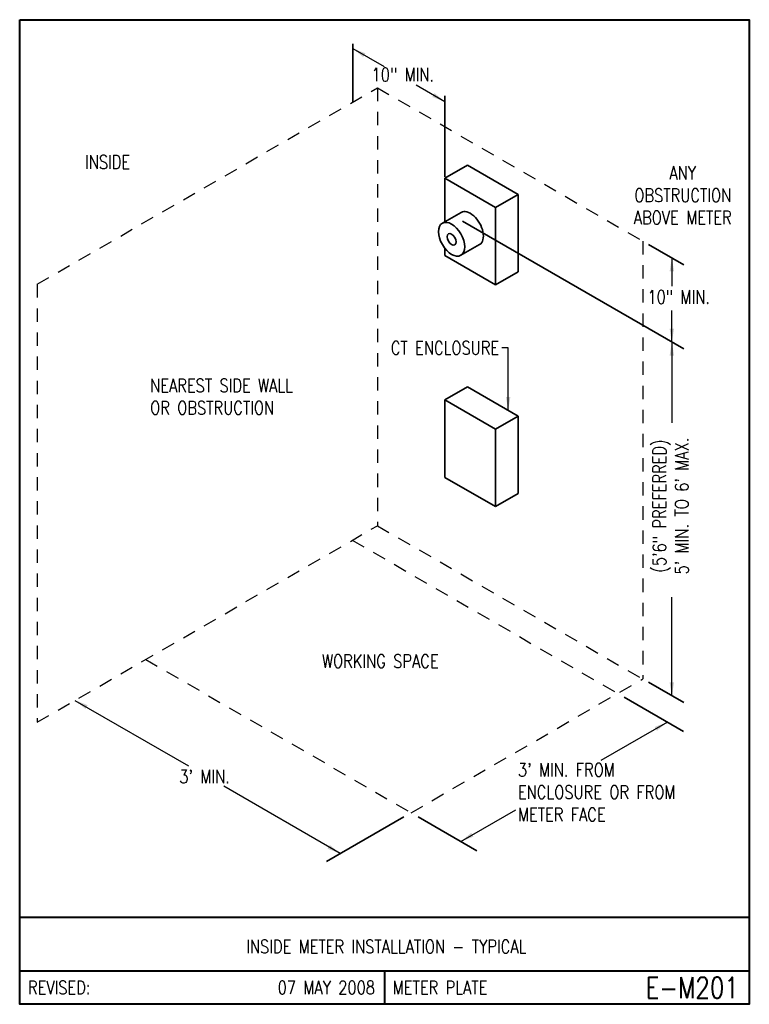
# Model space of a CAD drawing. Header units: inches. Extents: x 0 to 6.81, y 0 to 9.19.
import ezdxf
from ezdxf.enums import TextEntityAlignment as Align

# ---------------------------------------------------------------- set-up
doc = ezdxf.new("R2010")
doc.units = ezdxf.units.IN
doc.header["$LTSCALE"] = 0.5
doc.header["$MEASUREMENT"] = 0
doc.linetypes.add('HIDDEN', pattern=[0.375, 0.25, -0.125])
for name, color, linetype, lineweight in [('E-DETL-1LINE', 4, 'Continuous', 35), ('E-DETL-TEXT', 3, 'Continuous', 35), ('E-DETL-TTLB', 2, 'Continuous', 40), ('E-DETL-TTLB-TEXT', 5, 'Continuous', 50)]:
    doc.layers.add(name, color=color, linetype=linetype, lineweight=lineweight)
doc.layers.add('E-DETL-FINE', color=8, linetype='HIDDEN')
doc.styles.add('ROMANS', font='romans.shx', dxfattribs={"height": 0.046875})
doc.styles.add('SansSerif', font='sanss___.ttf', dxfattribs={"height": 0.09375})
doc.styles.get("Standard").update_dxf_attribs({"font": 'romans.shx', "width": 0.8})
doc.dimstyles.get("Standard").update_dxf_attribs({"dimtxt": 0.18, "dimasz": 0.18, "dimexe": 0.18, "dimexo": 0.0625, "dimgap": 0.09, "dimtad": 0, "dimtih": 1, "dimtoh": 1, "dimdec": 4, "dimzin": 0, "dimdsep": 46, "dimtxsty": 'Standard', "dimcen": 0.09, "dimadec": 0, "dimazin": 0, "dimtfac": 1, "dimtdec": 4, "dimtofl": 0, "dimtmove": 0, "dimatfit": 3, "dimfxl": 1, "dimtolj": 1, "dimtzin": 0, "dimarcsym": 0})

msp = doc.modelspace()

# ---------------------------------------------------------------- linework, layer by layer
at = {"layer": 'E-DETL-1LINE'}
for p, q in [((3.9692, 7.7076), (4.1797, 7.8291)), ((4.1797, 7.8291), (4.6526, 7.5561)), ((3.9692, 7.7076), (4.442, 7.4345)), ((3.9692, 7.7076), (3.9692, 7.2961)), ((4.442, 7.4345), (4.6526, 7.5561)), ((4.6526, 6.8343), (4.6526, 7.5561)), ((4.1191, 7.3891), (3.9446, 7.2884)), ((4.442, 6.7128), (4.442, 7.4345)), ((4.2921, 7.0896), (4.1176, 6.9888)), ((3.9692, 7.0525), (3.9692, 6.9858)), ((3.9692, 6.9858), (4.442, 6.7128)), ((4.442, 6.7128), (4.6526, 6.8343)), ((3.9692, 5.639), (4.1797, 5.7606)), ((4.1797, 5.7606), (4.6526, 5.4876)), ((3.9692, 5.639), (3.9692, 4.9172)), ((3.9692, 5.639), (4.442, 5.366)), ((4.442, 5.366), (4.6526, 5.4876)), ((4.6526, 4.7658), (4.6526, 5.4876)), ((4.442, 4.6442), (4.442, 5.366)), ((3.9692, 4.9172), (4.442, 4.6442)), ((4.442, 4.6442), (4.6526, 4.7658))]:
    msp.add_line(p, q, dxfattribs=at)
msp.add_ellipse((4.2056, 7.2394), major_axis=(0.0865, -0.1498), ratio=0.57735, start_param=0, end_param=3.141593, dxfattribs=at)
for major_axis in [(0.0865, -0.1498), (0.0295, -0.0512)]:
    msp.add_ellipse((4.0311, 7.1386), major_axis=major_axis, ratio=0.57735, dxfattribs=at)
at = {"layer": 'E-DETL-FINE'}
for p, q in [((0.1633, 6.719), (3.3382, 8.552)), ((3.3382, 8.552), (3.3382, 4.4655)), ((3.3382, 8.552), (5.8148, 7.1222)), ((5.8148, 7.1222), (5.8148, 3.0357)), ((0.1633, 6.719), (0.1633, 2.6325)), ((0.1633, 2.6325), (3.3382, 4.4655)), ((3.3382, 4.4655), (5.8148, 3.0357)), ((3.1045, 4.3306), (5.5811, 2.9008)), ((1.1763, 3.2174), (3.6529, 1.7875)), ((3.6529, 1.7875), (5.8148, 3.0357))]:
    msp.add_line(p, q, dxfattribs=at)
at = {"layer": 'E-DETL-TEXT'}
for p, q in [((3.1077, 8.4189), (3.1077, 8.9637)), ((3.9692, 7.7224), (3.9692, 8.4773)), ((4.1325, 7.3069), (6.197, 6.1149)), ((5.8685, 7.0912), (6.197, 6.9015)), ((5.8685, 3.0047), (6.197, 2.8151)), ((5.6429, 2.8651), (6.1948, 2.5464)), ((3.5844, 1.748), (2.8622, 1.3311)), ((3.7175, 1.7502), (4.2667, 1.4332))]:
    msp.add_line(p, q, dxfattribs=at)
at = {"layer": 'E-DETL-TTLB'}
msp.add_lwpolyline([(0, 9.1875), (6.8095, 9.1875), (6.8095, 0), (0, 0)], close=True, dxfattribs=at)
for points in [[(0, 0.8125), (6.8095, 0.8125)], [(0, 0.3125), (6.8095, 0.3125)], [(3.4048, 0.3125), (3.4048, 0)]]:
    msp.add_lwpolyline(points, dxfattribs=at)

# ---------------------------------------------------------------- texts
at = {"layer": 'E-DETL-TEXT', "style": 'ROMANS', "width": 0.8}
for s, p in [('REVISED:', (0.0773, 0.1563)), ('METER PLATE', (3.482, 0.1563))]:
    msp.add_text(s, height=0.125, dxfattribs=at).set_placement(p, align=Align.MIDDLE_LEFT)
for s, height, p in [('07 MAY 2008', 0.125, (3.316, 0.1563)), ('E-M201', 0.19685, (6.7114, 0.1563))]:
    msp.add_text(s, height=height, dxfattribs=at).set_placement(p, align=Align.MIDDLE_RIGHT)
at = {"layer": 'E-DETL-TEXT', "char_height": 0.125}
for s, insert, width, attachment_point in [('10" MIN.', (3.575, 8.675), 0.722126, 5), ('INSIDE', (0.6104, 7.9221), 0.448668, 1), ('ANY OBSTRUCTION ABOVE METER', (6.1883, 7.5491), 1.278035, 5), ('10" MIN.', (6.15, 6.6), 0.980015, 5), ('CT ENCLOSURE', (4.475, 6.125), 1.345585, 6), ('NEAREST SIDE WALL OR OBSTRUCTION', (1.2176, 5.8368, 0.0625), 1.71085, 1), ('WORKING SPACE', (3.3659, 3.2644), 1.28125, 2), ("3' MIN.", (1.725, 2.125), 0.66991, 5), ("3' MIN. FROM ENCLOSURE OR FROM METER FACE", (4.65, 2.25, 0.0625), 1.875, 1)]:
    msp.add_mtext(s, dxfattribs=dict(at, insert=insert, width=width, attachment_point=attachment_point))
at = {"layer": 'E-DETL-TEXT', "insert": (6.075, 4.65), "char_height": 0.125, "width": 1.663553, "attachment_point": 5, "rotation": 90}
msp.add_mtext('(5\'6" PREFERRED)\\P5\' MIN. TO 6\' MAX.', dxfattribs=at)
at = {"layer": 'E-DETL-TTLB-TEXT', "style": 'ROMANS', "width": 0.8}
msp.add_text('INSIDE METER INSTALLATION - TYPICAL', height=0.125, dxfattribs=at).set_placement((3.4217, 0.4764), align=Align.CENTER)

# ---------------------------------------------------------------- leaders
at = {"layer": 'E-DETL-TEXT'}
for points in [[(3.1077, 8.9192), (3.4002, 8.7503)], [(3.9692, 8.4218), (3.7009, 8.5766)], [(6.0866, 6.9652), (6.0866, 6.7)], [(6.0866, 6.1786), (6.0866, 6.475)], [(6.0866, 6.1786), (6.0866, 5.425)], [(4.559, 5.5416), (4.559, 6.125), (4.5, 6.125)], [(6.0866, 2.8788), (6.0866, 3.8)], [(0.516, 2.8361), (1.5749, 2.2248)], [(6.045, 2.6329), (5.425, 2.275)], [(2.9925, 1.4063), (1.9052, 2.034)], [(4.1168, 1.5197), (4.6302, 1.8161)]]:
    msp.add_leader(points, dimstyle='Standard', override={"dimtxt": 0.09375, "dimasz": 0.125, "dimexe": 0.0625, "dimgap": 0.03125, "dimtad": 0, "dimtih": 0, "dimtoh": 0, "dimzin": 1, "dimlunit": 4, "dimtxsty": 'SansSerif', "dimcen": 0, "dimtofl": 1, "dimfrac": 2}, dxfattribs=at)

doc.saveas('drawing.dxf')
